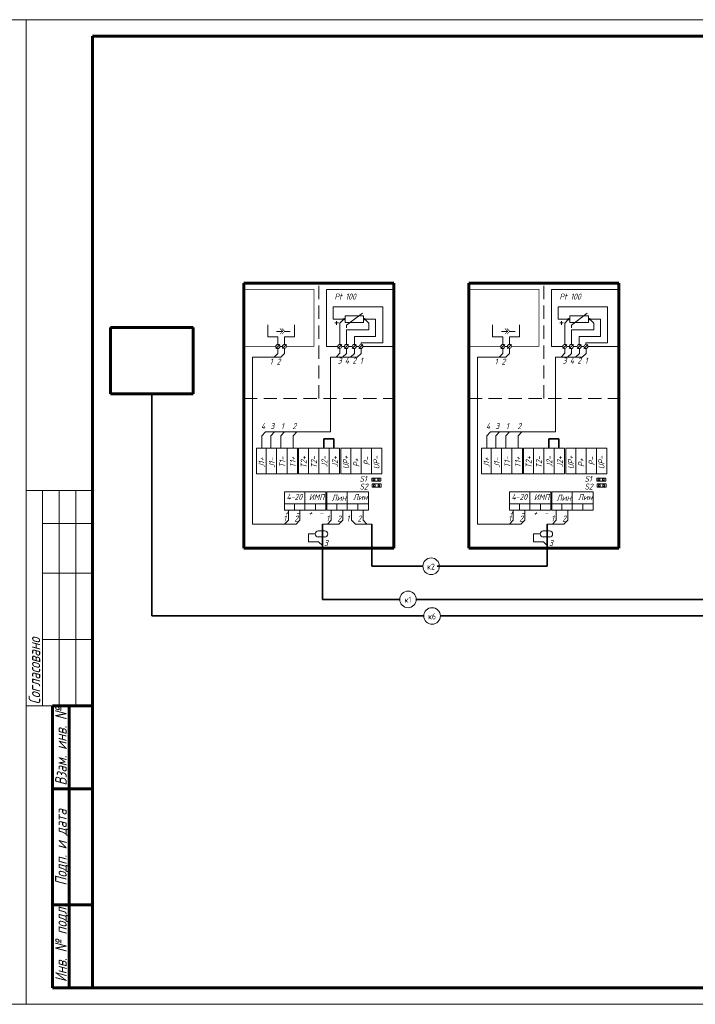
# Model space of a CAD drawing. Header units: millimetres. Extents: x 0 to 840, y 0 to 297.
# Tile 3 of 5: x 418 to 622, y 0 to 297. Entities that reach past the tile are written whole.
import ezdxf

# ---------------------------------------------------------------- set-up
doc = ezdxf.new("R2010")
doc.units = ezdxf.units.MM
for name, pattern in [('K5LT32768', [0]), ('K5LT32769', [0]), ('K5LT_BASIC', [0]), ('K5LT_DASHED', [6, 4, -2]), ('K5LT_THIN', [0])]:
    doc.linetypes.add(name, pattern=pattern)
doc.layers.add('Системный слой', color=7, linetype='Continuous')
doc.styles.add('KTEXTSTYLE', font='gost_au.shx', dxfattribs={"width": 0.96, "height": 5})

# ---------------------------------------------------------------- blocks, each defined once
blk = doc.blocks.new('U21')
at = {"layer": 'Системный слой', "color": 7, "linetype": 'K5LT_THIN', "lineweight": 18}
for p, q in [((508.18, 142.83), (510.08, 142.83)), ((508.18, 140.96), (510.08, 140.96))]:
    blk.add_line(p, q, dxfattribs=at)
for centre, start, end in [((508.18, 141.89), 90, 270), ((510.08, 141.89), 270, 90)]:
    blk.add_arc(centre, 0.934, start, end, dxfattribs=at)
blk = doc.blocks.new('U22')
at = {"layer": 'Системный слой', "color": 7, "linetype": 'K5LT_THIN', "lineweight": 18}
for p, q in [((497.45, 202.98), (495.58, 202.98)), ((499.66, 202.98), (498.05, 202.98))]:
    blk.add_line(p, q, dxfattribs=at)
at = {"layer": 'Системный слой', "color": 7, "linetype": 'K5LT_THIN', "const_width": 0.18}
for points in [[(496.61, 202.13), (497.45, 202.98), (496.61, 203.83)], [(497.21, 202.13), (498.05, 202.98), (497.21, 203.83)]]:
    blk.add_lwpolyline(points, dxfattribs=at)
blk = doc.blocks.new('U23')
at = {"layer": 'Системный слой', "color": 7, "linetype": 'K5LT_THIN', "lineweight": 18}
for p, q in [((576.07, 142.83), (577.96, 142.83)), ((576.07, 140.96), (577.96, 140.96))]:
    blk.add_line(p, q, dxfattribs=at)
for centre, start, end in [((576.07, 141.89), 90, 270), ((577.96, 141.89), 270, 90)]:
    blk.add_arc(centre, 0.934, start, end, dxfattribs=at)
blk = doc.blocks.new('U24')
at = {"layer": 'Системный слой', "color": 7, "linetype": 'K5LT_THIN', "lineweight": 18}
for p, q in [((565.34, 202.98), (563.46, 202.98)), ((567.54, 202.98), (565.94, 202.98))]:
    blk.add_line(p, q, dxfattribs=at)
at = {"layer": 'Системный слой', "color": 7, "linetype": 'K5LT_THIN', "const_width": 0.18}
for points in [[(564.49, 202.13), (565.34, 202.98), (564.49, 203.83)], [(565.09, 202.13), (565.94, 202.98), (565.09, 203.83)]]:
    blk.add_lwpolyline(points, dxfattribs=at)

msp = doc.modelspace()

# ---------------------------------------------------------------- linework, layer by layer
at = {"color": 7, "linetype": 'K5LT_THIN', "lineweight": 18}
for p, q in [((0, 297), (420, 297)), ((420, 297), (420, 0)), ((420, 0), (420, 297)), ((420, 297), (840, 297)), ((440, 155), (420, 155)), ((425, 90), (425, 155)), ((430, 90), (430, 155)), ((435, 90), (435, 155)), ((440, 145), (425, 145)), ((440, 130), (425, 130)), ((440, 110), (425, 110)), ((440, 90), (420, 90)), ((420, 0), (0, 0)), ((840, 0), (420, 0))]:
    msp.add_line(p, q, dxfattribs=at)
at = {"color": 5, "linetype": 'K5LT_BASIC', "lineweight": 60, "true_color": 0x0000ff}
for p, q in [((440, 5), (440, 292)), ((440, 292), (835, 292)), ((428, 5), (428, 90)), ((440, 90), (428, 90)), ((433, 5), (433, 90)), ((440, 65), (428, 65)), ((440, 30), (428, 30)), ((440, 5), (428, 5)), ((835, 5), (440, 5))]:
    msp.add_line(p, q, dxfattribs=at)
at = {"layer": 'Системный слой', "color": 5, "linetype": 'K5LT_BASIC', "lineweight": 60, "true_color": 0x0000ff}
for p, q in [((485.71, 217.55), (530.94, 217.55)), ((485.71, 137.56), (485.71, 217.55)), ((530.94, 217.55), (530.94, 137.56)), ((553.59, 217.55), (598.82, 217.55)), ((553.59, 137.56), (553.59, 217.55)), ((598.82, 217.55), (598.82, 137.56)), ((530.94, 198.44), (530.94, 215.66)), ((598.82, 198.44), (598.82, 215.66)), ((445.46, 204.16), (470.46, 204.16)), ((445.46, 184.16), (445.46, 204.16)), ((470.46, 184.16), (470.46, 204.16)), ((445.46, 184.16), (470.46, 184.16)), ((530.94, 137.56), (485.71, 137.56)), ((598.82, 137.56), (553.59, 137.56))]:
    msp.add_line(p, q, dxfattribs=at)
at = {"layer": 'Системный слой', "color": 7, "linetype": 'K5LT_DASHED', "lineweight": 18}
for p, q in [((508.33, 182.74), (508.33, 217.55)), ((576.21, 182.74), (576.21, 217.55)), ((485.71, 182.74), (530.94, 182.74)), ((553.59, 182.74), (598.82, 182.74))]:
    msp.add_line(p, q, dxfattribs=at)
at = {"layer": 'Системный слой', "color": 7, "linetype": 'K5LT_THIN', "lineweight": 18}
for p, q in [((510.63, 215.66), (510.63, 198.44)), ((530.94, 215.66), (510.63, 215.66)), ((578.52, 215.66), (578.52, 198.44)), ((598.82, 215.66), (578.52, 215.66)), ((512.64, 206.63), (512.64, 210.36)), ((512.64, 210.36), (527.61, 210.36)), ((516.65, 204.83), (521.47, 208.44)), ((527.61, 210.36), (527.61, 199.54)), ((580.52, 206.63), (580.52, 210.36)), ((580.52, 210.36), (595.49, 210.36)), ((584.54, 204.83), (589.35, 208.44)), ((595.49, 210.36), (595.49, 199.54)), ((492.91, 204.95), (492.91, 201.35)), ((501.04, 204.95), (501.04, 201.35)), ((516.25, 206.63), (512.64, 206.63)), ((513.16, 205.54), (514.24, 205.54)), ((513.7, 205), (513.7, 206.08)), ((515.85, 206.63), (514.65, 205.43)), ((514.65, 205.43), (514.65, 199.04)), ((516.25, 207.64), (521.87, 207.64)), ((516.25, 205.63), (516.25, 207.64)), ((521.87, 205.63), (516.25, 205.63)), ((521.87, 207.64), (521.87, 205.63)), ((521.87, 206.63), (525.48, 206.63)), ((522.27, 206.63), (523.48, 205.43)), ((523.48, 205.43), (523.48, 203.42)), ((525.48, 206.63), (525.48, 201.42)), ((560.79, 204.95), (560.79, 201.35)), ((568.93, 204.95), (568.93, 201.35)), ((584.13, 206.63), (580.52, 206.63)), ((581.05, 205.54), (582.12, 205.54)), ((581.58, 205), (581.58, 206.08)), ((583.73, 206.63), (582.53, 205.43)), ((582.53, 205.43), (582.53, 199.04)), ((584.13, 207.64), (589.75, 207.64)), ((584.13, 205.63), (584.13, 207.64)), ((589.75, 205.63), (584.13, 205.63)), ((589.75, 207.64), (589.75, 205.63)), ((589.75, 206.63), (593.36, 206.63)), ((590.15, 206.63), (591.36, 205.43)), ((591.36, 205.43), (591.36, 203.42)), ((593.36, 206.63), (593.36, 201.42)), ((516.65, 204.83), (516.65, 204.04)), ((523.48, 203.42), (516.65, 203.42)), ((516.65, 203.42), (516.65, 199.02)), ((584.54, 204.83), (584.54, 204.04)), ((591.36, 203.42), (584.54, 203.42)), ((584.54, 203.42), (584.54, 199.02)), ((495.97, 201.35), (492.91, 201.35)), ((495.36, 197.82), (496.57, 199.02)), ((495.97, 201.35), (495.97, 199.04)), ((497.38, 197.84), (498.58, 199.04)), ((497.98, 201.35), (497.98, 199.04)), ((497.98, 201.35), (501.04, 201.35)), ((514.07, 197.84), (515.27, 199.04)), ((516.05, 197.82), (517.26, 199.02)), ((518.43, 197.81), (519.64, 199.02)), ((525.48, 201.42), (519.06, 201.42)), ((519.06, 201.42), (519.06, 199.02)), ((520.43, 197.81), (521.64, 199.01)), ((521.07, 199.54), (521.07, 199.01)), ((527.61, 199.54), (521.07, 199.54)), ((563.85, 201.35), (560.79, 201.35)), ((563.25, 197.82), (564.45, 199.02)), ((563.85, 201.35), (563.85, 199.04)), ((565.26, 197.84), (566.47, 199.04)), ((565.87, 201.35), (565.87, 199.04)), ((565.87, 201.35), (568.93, 201.35)), ((581.95, 197.84), (583.15, 199.04)), ((583.93, 197.82), (585.14, 199.02)), ((586.31, 197.81), (587.52, 199.02)), ((593.36, 201.42), (586.94, 201.42)), ((586.94, 201.42), (586.94, 199.02)), ((588.31, 197.81), (589.52, 199.01)), ((588.95, 199.54), (588.95, 199.01)), ((595.49, 199.54), (588.95, 199.54)), ((495.98, 196.34), (494.84, 195.19)), ((495.98, 197.82), (495.98, 196.34)), ((496.57, 198.44), (497.38, 198.44)), ((497.98, 196.34), (496.84, 195.19)), ((497.98, 197.84), (497.98, 196.34)), ((510.63, 198.44), (514.07, 198.44)), ((514.72, 196.37), (513.55, 195.19)), ((514.72, 197.84), (514.72, 196.37)), ((515.27, 198.44), (516.05, 198.44)), ((516.71, 196.35), (515.53, 195.17)), ((516.71, 197.82), (516.71, 196.35)), ((517.25, 198.44), (518.43, 198.44)), ((519.09, 196.34), (517.91, 195.17)), ((519.09, 197.82), (519.09, 196.34)), ((519.64, 198.44), (520.43, 198.44)), ((521.12, 196.34), (519.95, 195.16)), ((521.12, 197.81), (521.12, 196.34)), ((521.63, 198.44), (530.94, 198.44)), ((563.87, 196.34), (562.72, 195.19)), ((563.87, 197.82), (563.87, 196.34)), ((564.45, 198.44), (565.26, 198.44)), ((565.87, 196.34), (564.72, 195.19)), ((565.87, 197.84), (565.87, 196.34)), ((578.52, 198.44), (581.95, 198.44)), ((582.61, 196.37), (581.43, 195.19)), ((582.61, 197.84), (582.61, 196.37)), ((583.15, 198.44), (583.93, 198.44)), ((584.59, 196.35), (583.41, 195.17)), ((584.59, 197.82), (584.59, 196.35)), ((585.14, 198.44), (586.32, 198.44)), ((586.97, 196.34), (585.79, 195.17)), ((586.97, 197.82), (586.97, 196.34)), ((587.52, 198.44), (588.31, 198.44)), ((589.01, 196.34), (587.83, 195.16)), ((589.01, 197.81), (589.01, 196.34)), ((589.52, 198.44), (598.82, 198.44)), ((496.84, 195.19), (488.37, 195.19)), ((488.37, 144.86), (488.37, 195.19)), ((511.9, 172.66), (511.9, 195.19)), ((519.98, 195.19), (511.9, 195.19)), ((564.72, 195.19), (556.25, 195.19)), ((556.25, 144.86), (556.25, 195.19)), ((579.78, 172.66), (579.78, 195.19)), ((587.86, 195.19), (579.78, 195.19)), ((491.14, 171.52), (492.29, 172.66)), ((511.9, 172.66), (492.29, 172.66)), ((493.83, 171.52), (494.97, 172.66)), ((496.86, 171.52), (498.01, 172.66)), ((500.59, 171.52), (501.74, 172.66)), ((559.03, 171.52), (560.17, 172.66)), ((579.78, 172.66), (560.17, 172.66)), ((561.71, 171.52), (562.85, 172.66)), ((564.75, 171.52), (565.89, 172.66)), ((568.47, 171.52), (569.62, 172.66)), ((491.14, 167.73), (491.14, 171.52)), ((493.83, 167.73), (493.83, 171.52)), ((496.86, 167.73), (496.86, 171.52)), ((500.59, 167.73), (500.59, 171.52)), ((559.03, 167.73), (559.03, 171.52)), ((561.71, 167.73), (561.71, 171.52)), ((564.75, 167.73), (564.75, 171.52)), ((568.47, 167.73), (568.47, 171.52)), ((524.32, 157.78), (524.32, 158.75)), ((524.32, 158.75), (527.1, 158.75)), ((527.1, 157.78), (524.32, 157.78)), ((524.78, 158.47), (524.78, 158)), ((525.25, 158.47), (524.78, 158.47)), ((524.78, 158), (525.25, 158)), ((525.25, 158), (525.25, 158.47)), ((526.1, 158.47), (526.1, 158)), ((526.57, 158.47), (526.1, 158.47)), ((526.1, 158), (526.57, 158)), ((526.57, 158), (526.57, 158.47)), ((527.1, 158.75), (527.1, 157.78)), ((592.21, 157.78), (592.21, 158.75)), ((592.21, 158.75), (594.98, 158.75)), ((594.98, 157.78), (592.21, 157.78)), ((592.66, 158.47), (592.66, 158)), ((593.13, 158.47), (592.66, 158.47)), ((592.66, 158), (593.13, 158)), ((593.13, 158), (593.13, 158.47)), ((593.99, 158.47), (593.99, 158)), ((594.45, 158.47), (593.99, 158.47)), ((593.99, 158), (594.45, 158)), ((594.45, 158), (594.45, 158.47)), ((594.98, 158.75), (594.98, 157.78)), ((524.43, 155.97), (524.43, 156.95)), ((524.43, 156.95), (527.2, 156.95)), ((527.2, 155.97), (524.43, 155.97)), ((525.35, 156.66), (524.88, 156.66)), ((524.88, 156.66), (524.88, 156.2)), ((524.88, 156.2), (525.35, 156.2)), ((525.35, 156.2), (525.35, 156.66)), ((526.67, 156.66), (526.21, 156.66)), ((526.21, 156.66), (526.21, 156.2)), ((526.21, 156.2), (526.67, 156.2)), ((526.67, 156.2), (526.67, 156.66)), ((527.2, 156.95), (527.2, 155.97)), ((592.31, 155.97), (592.31, 156.95)), ((592.31, 156.95), (595.08, 156.95)), ((595.08, 155.97), (592.31, 155.97)), ((593.23, 156.66), (592.77, 156.66)), ((592.77, 156.66), (592.77, 156.2)), ((592.77, 156.2), (593.23, 156.2)), ((593.23, 156.2), (593.23, 156.66)), ((594.55, 156.66), (594.09, 156.66)), ((594.09, 156.66), (594.09, 156.2)), ((594.09, 156.2), (594.55, 156.2)), ((594.55, 156.2), (594.55, 156.66)), ((595.08, 156.95), (595.08, 155.97)), ((499.15, 149.06), (499.15, 146)), ((502.6, 149.06), (502.6, 146)), ((512.1, 149.06), (512.1, 146)), ((515.55, 149.06), (515.55, 146)), ((518.22, 149.06), (518.22, 146)), ((521.68, 149.06), (521.68, 146)), ((567.03, 149.06), (567.03, 146)), ((570.48, 149.06), (570.48, 146)), ((579.98, 149.06), (579.98, 146)), ((583.44, 149.06), (583.44, 146)), ((499.15, 146), (498, 144.86)), ((502.6, 146), (501.46, 144.86)), ((512.1, 146), (510.95, 144.86)), ((515.55, 146), (514.41, 144.86)), ((518.22, 146), (519.37, 144.86)), ((521.68, 146), (522.82, 144.86)), ((567.03, 146), (565.88, 144.86)), ((570.48, 146), (569.34, 144.86)), ((579.98, 146), (578.84, 144.86)), ((583.44, 146), (582.29, 144.86)), ((501.46, 144.86), (488.37, 144.86)), ((501.46, 144.86), (496.46, 144.86)), ((514.41, 144.86), (509.41, 144.86)), ((519.37, 144.86), (524.37, 144.86)), ((569.34, 144.86), (556.25, 144.86)), ((569.34, 144.86), (564.34, 144.86)), ((582.29, 144.86), (577.29, 144.86)), ((507.25, 141.89), (505.18, 141.89)), ((505.18, 141.89), (505.18, 139.49)), ((575.13, 141.89), (573.07, 141.89)), ((573.07, 141.89), (573.07, 139.49)), ((508.27, 139.49), (505.18, 139.49)), ((508.27, 139.49), (509.41, 138.35)), ((576.15, 139.49), (573.07, 139.49)), ((576.15, 139.49), (577.29, 138.35))]:
    msp.add_line(p, q, dxfattribs=at)
at = {"layer": 'Системный слой', "color": 7, "linetype": 'K5LT32768', "lineweight": 35}
for p, q in [((457.96, 184.16), (457.96, 117.14)), ((509.9, 167.73), (509.9, 170.62)), ((509.9, 170.62), (512.86, 170.62)), ((512.86, 170.62), (512.86, 167.73)), ((577.78, 167.73), (577.78, 170.62)), ((577.78, 170.62), (580.74, 170.62)), ((580.74, 170.62), (580.74, 167.73)), ((509.41, 144.86), (509.41, 122.14)), ((524.37, 144.86), (524.37, 132.14)), ((577.29, 144.86), (577.29, 132.14)), ((539.73, 132.14), (524.37, 132.14)), ((577.29, 132.14), (544.03, 132.14)), ((509.41, 122.14), (532.75, 122.14)), ((537.75, 122.14), (707.98, 122.14)), ((457.96, 117.14), (540.01, 117.14)), ((545.01, 117.14), (661.98, 117.14))]:
    msp.add_line(p, q, dxfattribs=at)
at = {"layer": 'Системный слой', "color": 18, "linetype": 'K5LT32769', "lineweight": 15, "true_color": 0x010101}
for p, q in [((489.52, 167.73), (501.89, 167.73)), ((489.52, 167.71), (489.52, 160.05)), ((492.5, 167.73), (492.5, 160.03)), ((495.61, 167.73), (495.61, 160.03)), ((498.75, 167.73), (498.75, 160.03)), ((501.89, 167.73), (501.89, 160.03)), ((502.23, 167.73), (514.6, 167.73)), ((502.23, 167.71), (502.23, 160.05)), ((505.21, 167.73), (505.21, 160.03)), ((508.33, 167.73), (508.33, 160.03)), ((511.46, 167.73), (511.46, 160.03)), ((514.6, 167.73), (514.6, 160.03)), ((514.99, 167.72), (527.36, 167.72)), ((514.99, 167.7), (514.99, 160.04)), ((517.97, 167.72), (517.97, 160.02)), ((521.09, 167.72), (521.09, 160.02)), ((524.23, 167.72), (524.23, 160.02)), ((527.36, 167.72), (527.36, 160.02)), ((557.4, 167.73), (569.77, 167.73)), ((557.4, 167.71), (557.4, 160.05)), ((560.38, 167.73), (560.38, 160.03)), ((563.5, 167.73), (563.5, 160.03)), ((566.63, 167.73), (566.63, 160.03)), ((569.77, 167.73), (569.77, 160.03)), ((570.11, 167.73), (582.48, 167.73)), ((570.11, 167.71), (570.11, 160.05)), ((573.09, 167.73), (573.09, 160.03)), ((576.21, 167.73), (576.21, 160.03)), ((579.35, 167.73), (579.35, 160.03)), ((582.48, 167.73), (582.48, 160.03)), ((582.87, 167.72), (595.24, 167.72)), ((582.87, 167.7), (582.87, 160.04)), ((585.85, 167.72), (585.85, 160.02)), ((588.97, 167.72), (588.97, 160.02)), ((592.11, 167.72), (592.11, 160.02)), ((595.24, 167.72), (595.24, 160.02)), ((489.52, 160.03), (501.89, 160.03)), ((502.23, 160.03), (514.6, 160.03)), ((514.99, 160.02), (527.36, 160.02)), ((557.4, 160.03), (569.77, 160.03)), ((570.11, 160.03), (582.48, 160.03)), ((582.87, 160.02), (595.24, 160.02)), ((497.99, 149.06), (497.99, 154.61)), ((497.99, 154.61), (510.5, 154.61)), ((504.12, 154.61), (504.12, 149.06)), ((510.5, 154.61), (510.5, 149.06)), ((510.78, 154.61), (523.29, 154.61)), ((510.78, 149.06), (510.78, 154.61)), ((516.91, 154.61), (516.91, 149.06)), ((523.29, 154.61), (523.29, 149.06)), ((565.87, 149.06), (565.87, 154.61)), ((565.87, 154.61), (578.38, 154.61)), ((572, 154.61), (572, 149.06)), ((578.38, 154.61), (578.38, 149.06)), ((578.66, 154.61), (591.17, 154.61)), ((578.66, 149.06), (578.66, 154.61)), ((584.79, 154.61), (584.79, 149.06)), ((591.17, 154.61), (591.17, 149.06)), ((510.5, 150.93), (497.99, 150.93)), ((510.5, 149.06), (497.99, 149.06)), ((501.04, 150.93), (501.04, 149.06)), ((507.32, 150.93), (507.32, 149.05)), ((523.29, 150.93), (510.78, 150.93)), ((523.29, 149.06), (510.78, 149.06)), ((513.82, 150.93), (513.82, 149.06)), ((520.11, 150.93), (520.11, 149.05)), ((578.38, 150.93), (565.87, 150.93)), ((578.38, 149.06), (565.87, 149.06)), ((568.92, 150.93), (568.92, 149.06)), ((575.2, 150.93), (575.2, 149.05)), ((591.17, 150.93), (578.66, 150.93)), ((591.17, 149.06), (578.66, 149.06)), ((581.71, 150.93), (581.71, 149.06)), ((587.99, 150.93), (587.99, 149.05))]:
    msp.add_line(p, q, dxfattribs=at)
at = {"layer": 'Системный слой', "color": 7, "linetype": 'K5LT_THIN', "const_width": 0.18}
for points in [[(495.37, 198.44), (485.71, 198.44), (485.71, 215.66), (506.86, 215.66), (506.86, 198.44), (498.58, 198.44)], [(563.25, 198.44), (553.59, 198.44), (553.59, 215.66), (574.74, 215.66), (574.74, 198.44), (566.47, 198.44)], [(497.38, 198.44), (496.57, 198.44)], [(497.38, 198.44), (496.57, 198.44)], [(506.86, 198.44), (498.58, 198.44)], [(565.26, 198.44), (564.45, 198.44)], [(565.26, 198.44), (564.45, 198.44)], [(574.74, 198.44), (566.47, 198.44)]]:
    msp.add_lwpolyline(points, dxfattribs=at)
at = {"layer": 'Системный слой', "color": 7, "linetype": 'K5LT_THIN', "lineweight": 18}
for centre, radius in [((515.85, 206.63), 0.201), ((522.27, 206.63), 0.201), ((583.73, 206.63), 0.201), ((590.15, 206.63), 0.201), ((495.97, 198.42), 0.602), ((497.98, 198.44), 0.602), ((514.67, 198.44), 0.602), ((516.65, 198.42), 0.602), ((519.03, 198.42), 0.602), ((521.03, 198.41), 0.602), ((563.85, 198.42), 0.602), ((565.87, 198.44), 0.602), ((582.55, 198.44), 0.602), ((584.54, 198.42), 0.602), ((586.92, 198.42), 0.602), ((588.92, 198.41), 0.602)]:
    msp.add_circle(centre, radius, dxfattribs=at)
for centre in [(542.23, 132.14), (535.25, 122.14), (542.51, 117.14)]:
    msp.add_arc(centre, 2.5, 0, 360, dxfattribs=at)

# ---------------------------------------------------------------- block references
at = {"layer": 'Системный слой'}
for name in ['U22', 'U24', 'U21', 'U23']:
    msp.add_blockref(name, (0, 0), dxfattribs=at)

# ---------------------------------------------------------------- texts
at = {"color": 7, "char_height": 2.5, "attachment_point": 1, "rotation": 90, "style": 'KTEXTSTYLE'}
for s, insert in [('\\H3.5;\\W0.965;\\Q15;\\Q15;Согласовано', (420.77, 90.5)), ('\\H3.5;\\W0.965;\\Q15;\\Q15;Взам. инв. №', (428.77, 65.98)), ('\\H3.5;\\W0.965;\\Q15;\\Q15;Подп. и дата', (428.77, 35.8)), ('\\H3.5;\\W0.965;\\Q15;\\Q15;Инв. № подл.', (428.77, 6.71))]:
    msp.add_mtext(s, dxfattribs=dict(at, insert=insert))
at = {"layer": 'Системный слой', "color": 7, "char_height": 2.5, "attachment_point": 1, "style": 'KTEXTSTYLE'}
for s, insert in [('\\H3.5;\\W0.965;\\Q15;\\Q15;\\H1.80;Pt 100', (513.05, 214.38)), ('\\H3.5;\\W0.965;\\Q15;\\Q15;\\H1.80;Pt 100', (580.94, 214.38)), ('\\H3.5;\\W0.965;\\Q15;\\Q15;\\H1.80;1', (493.54, 194.79)), ('\\H3.5;\\W0.965;\\Q15;\\Q15;\\H1.80;2', (495.61, 194.76)), ('\\H3.5;\\W0.965;\\Q15;\\Q15;\\H1.80;3', (514.04, 195.06)), ('\\H3.5;\\W0.965;\\Q15;\\Q15;\\H1.80;4', (516.19, 195.06)), ('\\H3.5;\\W0.965;\\Q15;\\Q15;\\H1.80;2', (518.46, 195.06)), ('\\H3.5;\\W0.965;\\Q15;\\Q15;\\H1.80;1', (520.73, 195.06)), ('\\H3.5;\\W0.965;\\Q15;\\Q15;\\H1.80;1', (561.42, 194.79)), ('\\H3.5;\\W0.965;\\Q15;\\Q15;\\H1.80;2', (563.49, 194.76)), ('\\H3.5;\\W0.965;\\Q15;\\Q15;\\H1.80;3', (581.92, 195.06)), ('\\H3.5;\\W0.965;\\Q15;\\Q15;\\H1.80;4', (584.07, 195.06)), ('\\H3.5;\\W0.965;\\Q15;\\Q15;\\H1.80;2', (586.35, 195.06)), ('\\H3.5;\\W0.965;\\Q15;\\Q15;\\H1.80;1', (588.61, 195.06)), ('\\H3.5;\\W0.965;\\Q15;\\Q15;\\H1.80;4', (490.91, 175.32)), ('\\H3.5;\\W0.965;\\Q15;\\Q15;\\H1.80;3', (493.72, 175.32)), ('\\H3.5;\\W0.965;\\Q15;\\Q15;\\H1.80;1', (496.92, 175.32)), ('\\H3.5;\\W0.965;\\Q15;\\Q15;\\H1.80;2', (500.39, 175.32)), ('\\H3.5;\\W0.965;\\Q15;\\Q15;\\H1.80;4', (558.8, 175.32)), ('\\H3.5;\\W0.965;\\Q15;\\Q15;\\H1.80;3', (561.6, 175.32)), ('\\H3.5;\\W0.965;\\Q15;\\Q15;\\H1.80;1', (564.8, 175.32)), ('\\H3.5;\\W0.965;\\Q15;\\Q15;\\H1.80;2', (568.27, 175.32)), ('\\H3.5;\\W0.965;\\Q15;\\Q15;\\H1.80;S1', (520.63, 159.41)), ('\\H3.5;\\W0.965;\\Q15;\\Q15;\\H1.80;S1', (588.51, 159.41)), ('\\H3.5;\\W0.965;\\Q15;\\Q15;\\H1.80;S2', (520.62, 157.07)), ('\\H3.5;\\W0.965;\\Q15;\\Q15;\\H1.80;S2', (588.5, 157.07)), ('\\H3.5;\\W0.965;\\Q15;\\Q15;\\H1.80;4-20', (498.6, 153.96)), ('\\H3.5;\\W0.965;\\Q15;\\Q15;\\H1.80;ИМП', (505.35, 153.87)), ('\\H3.5;\\W0.965;\\Q15;\\Q15;\\H1.80;Лин', (512.21, 153.72)), ('\\H3.5;\\W0.965;\\Q15;\\Q15;\\H1.80;Лин', (518.66, 153.9)), ('\\H3.5;\\W0.965;\\Q15;\\Q15;\\H1.80;4-20', (566.49, 153.96)), ('\\H3.5;\\W0.965;\\Q15;\\Q15;\\H1.80;ИМП', (573.23, 153.87)), ('\\H3.5;\\W0.965;\\Q15;\\Q15;\\H1.80;Лин', (580.09, 153.72)), ('\\H3.5;\\W0.965;\\Q15;\\Q15;\\H1.80;Лин', (586.54, 153.9)), ('\\H3.5;\\W0.965;\\Q15;\\Q15;\\H1.80;+', (498, 149.24)), ('\\H3.5;\\W0.965;\\Q15;\\Q15;\\H1.80;+', (505.22, 149.12)), ('\\H3.5;\\W0.965;\\Q15;\\Q15;\\H1.80;+', (565.88, 149.24)), ('\\H3.5;\\W0.965;\\Q15;\\Q15;\\H1.80;+', (573.1, 149.12)), ('\\H3.5;\\W0.965;\\Q15;\\Q15;\\H1.80;1', (497.62, 147.45)), ('\\H3.5;\\W0.965;\\Q15;\\Q15;\\H1.80;2', (500.95, 147.43)), ('\\H3.5;\\W0.965;\\Q15;\\Q15;\\H1.80;-', (501.48, 149.18)), ('\\H3.5;\\W0.965;\\Q15;\\Q15;\\H1.80;-', (508.52, 149.23)), ('\\H3.5;\\W0.965;\\Q15;\\Q15;\\H1.80;1', (510.57, 147.45)), ('\\H3.5;\\W0.965;\\Q15;\\Q15;\\H1.80;2', (513.9, 147.43)), ('\\H3.5;\\W0.965;\\Q15;\\Q15;\\H1.80;1', (516.7, 147.45)), ('\\H3.5;\\W0.965;\\Q15;\\Q15;\\H1.80;2', (520.03, 147.43)), ('\\H3.5;\\W0.965;\\Q15;\\Q15;\\H1.80;1', (565.5, 147.45)), ('\\H3.5;\\W0.965;\\Q15;\\Q15;\\H1.80;2', (568.83, 147.43)), ('\\H3.5;\\W0.965;\\Q15;\\Q15;\\H1.80;-', (569.37, 149.18)), ('\\H3.5;\\W0.965;\\Q15;\\Q15;\\H1.80;-', (576.4, 149.23)), ('\\H3.5;\\W0.965;\\Q15;\\Q15;\\H1.80;1', (578.46, 147.45)), ('\\H3.5;\\W0.965;\\Q15;\\Q15;\\H1.80;2', (581.79, 147.43)), ('\\H3.5;\\W0.965;\\Q15;\\Q15;\\H1.80;3', (509.92, 140.04)), ('\\H3.5;\\W0.965;\\Q15;\\Q15;\\H1.80;3', (577.8, 140.04)), ('\\H3.5;\\W0.965;\\Q15;\\Q0;\\H1.80;к2', (541.04, 132.93)), ('\\H3.5;\\W0.965;\\Q15;\\Q0;\\H1.80;к1', (534.23, 122.93)), ('\\H3.5;\\W0.965;\\Q15;\\Q0;\\H1.80;к6', (541.32, 117.93))]:
    msp.add_mtext(s, dxfattribs=dict(at, insert=insert))
at = {"layer": 'Системный слой', "color": 7, "char_height": 2.5, "attachment_point": 1, "rotation": 90, "style": 'KTEXTSTYLE'}
for s, insert in [('\\H3.5;\\W0.965;\\Q15;\\Q15;\\H1.80;J1+', (490.15, 161.87)), ('\\H3.5;\\W0.965;\\Q15;\\Q15;\\H1.80;J1-', (493.28, 161.86)), ('\\H3.5;\\W0.965;\\Q15;\\Q15;\\H1.80;T1-', (496.42, 161.86)), ('\\H3.5;\\W0.965;\\Q15;\\Q15;\\H1.80;T1+', (499.61, 161.84)), ('\\H3.5;\\W0.965;\\Q15;\\Q15;\\H1.80;T2+', (502.86, 161.71)), ('\\H3.5;\\W0.965;\\Q15;\\Q15;\\H1.80;T2-', (505.99, 161.7)), ('\\H3.5;\\W0.965;\\Q15;\\Q15;\\H1.80;J2-', (509.13, 162.03)), ('\\H3.5;\\W0.965;\\Q15;\\Q15;\\H1.80;J2+', (512.33, 162)), ('\\H3.5;\\W0.965;\\Q15;\\Q15;\\H1.80;UP+', (515.62, 161.42)), ('\\H3.5;\\W0.965;\\Q15;\\Q15;\\H1.80;P+', (518.75, 162.08)), ('\\H3.5;\\W0.965;\\Q15;\\Q15;\\H1.80;P-', (521.89, 162.58)), ('\\H3.5;\\W0.965;\\Q15;\\Q15;\\H1.80;UP-', (524.84, 161.4)), ('\\H3.5;\\W0.965;\\Q15;\\Q15;\\H1.80;J1+', (558.03, 161.87)), ('\\H3.5;\\W0.965;\\Q15;\\Q15;\\H1.80;J1-', (561.16, 161.86)), ('\\H3.5;\\W0.965;\\Q15;\\Q15;\\H1.80;T1-', (564.3, 161.86)), ('\\H3.5;\\W0.965;\\Q15;\\Q15;\\H1.80;T1+', (567.5, 161.84)), ('\\H3.5;\\W0.965;\\Q15;\\Q15;\\H1.80;T2+', (570.74, 161.71)), ('\\H3.5;\\W0.965;\\Q15;\\Q15;\\H1.80;T2-', (573.87, 161.7)), ('\\H3.5;\\W0.965;\\Q15;\\Q15;\\H1.80;J2-', (577.01, 162.03)), ('\\H3.5;\\W0.965;\\Q15;\\Q15;\\H1.80;J2+', (580.21, 162)), ('\\H3.5;\\W0.965;\\Q15;\\Q15;\\H1.80;UP+', (583.51, 161.42)), ('\\H3.5;\\W0.965;\\Q15;\\Q15;\\H1.80;P+', (586.63, 162.08)), ('\\H3.5;\\W0.965;\\Q15;\\Q15;\\H1.80;P-', (589.77, 162.58)), ('\\H3.5;\\W0.965;\\Q15;\\Q15;\\H1.80;UP-', (592.73, 161.4))]:
    msp.add_mtext(s, dxfattribs=dict(at, insert=insert))

doc.saveas('drawing.dxf')
